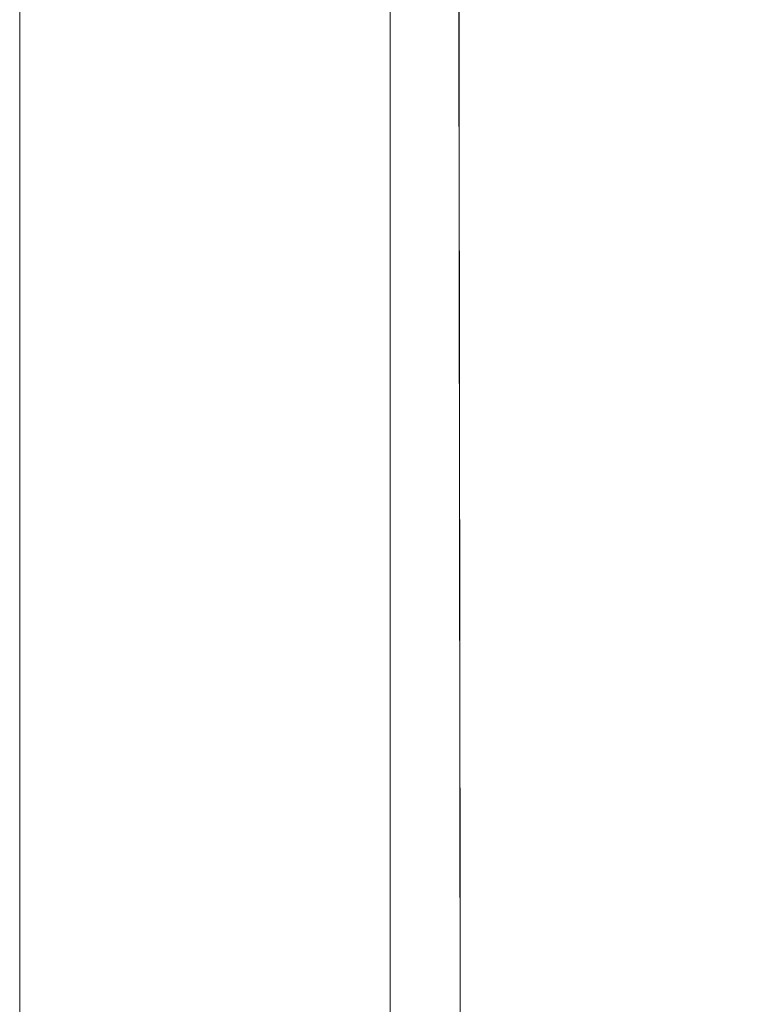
# Model space of a CAD drawing. Header units: millimetres. Extents: x -47038 to 86296, y -75637 to 48966.
# Tile 127 of 174: x -32324 to -32188, y 30366 to 30554. Entities that reach past the tile are written whole.
import ezdxf

# ---------------------------------------------------------------- set-up
doc = ezdxf.new("R2010")
doc.units = ezdxf.units.MM
doc.linetypes.add('Wipeout_Contour', pattern=[1000, 0, -1000])
doc.layers.add('00 - nowa technologia myjni_Nr_pióra__95', color=7, linetype='Continuous', lineweight=20, true_color=0x7c7c7c)
doc.layers.add('420-K Ściany_Nr_pióra__95', color=7, linetype='Continuous', lineweight=20, true_color=0x7c7c7c)
doc.layers.add('420-K Ściany', color=7, linetype='Continuous')
doc.layers.add('XREF', color=8, linetype='Continuous', lineweight=9)

# ---------------------------------------------------------------- blocks, each defined once
blk = doc.blocks.new('parter 2025.10.15')
at = {"layer": '00 - nowa technologia myjni_Nr_pióra__95', "color": 8, "linetype": 'Continuous', "lineweight": 5}
for p, q in [((613.635, 2477.003), (613.635, 2517.003)), ((620.691, 2478.253), (620.691, 2515.753))]:
    blk.add_line(p, q, dxfattribs=at)
at = {"color": 8, "linetype": 'Wipeout_Contour', "lineweight": 5, "ltscale": 20165.322229}
blk.add_wipeout([(621.926, 2570.699), (622.253, 2309.766), (655.253, 2309.766), (655.122, 2413.809), (642.01, 2413.809), (642.01, 2453.809), (655.072, 2453.809), (654.925, 2570.741)], dxfattribs=at).dxf.layer = '420-K Ściany'
at = {"layer": '420-K Ściany_Nr_pióra__95', "color": 8, "linetype": 'Continuous', "lineweight": 5, "flags": 128}
for points in [[(621.926, 2570.699), (622.253, 2309.766)], [(621.926, 2570.699), (625.074, 59.14)]]:
    blk.add_lwpolyline(points, dxfattribs=at)

msp = doc.modelspace()

# ---------------------------------------------------------------- block references
at = {"layer": 'XREF', "xscale": 10, "yscale": 10, "zscale": 10}
msp.add_blockref('parter 2025.10.15', (-38460.61, 5442.28), dxfattribs=at)

doc.saveas('drawing.dxf')
